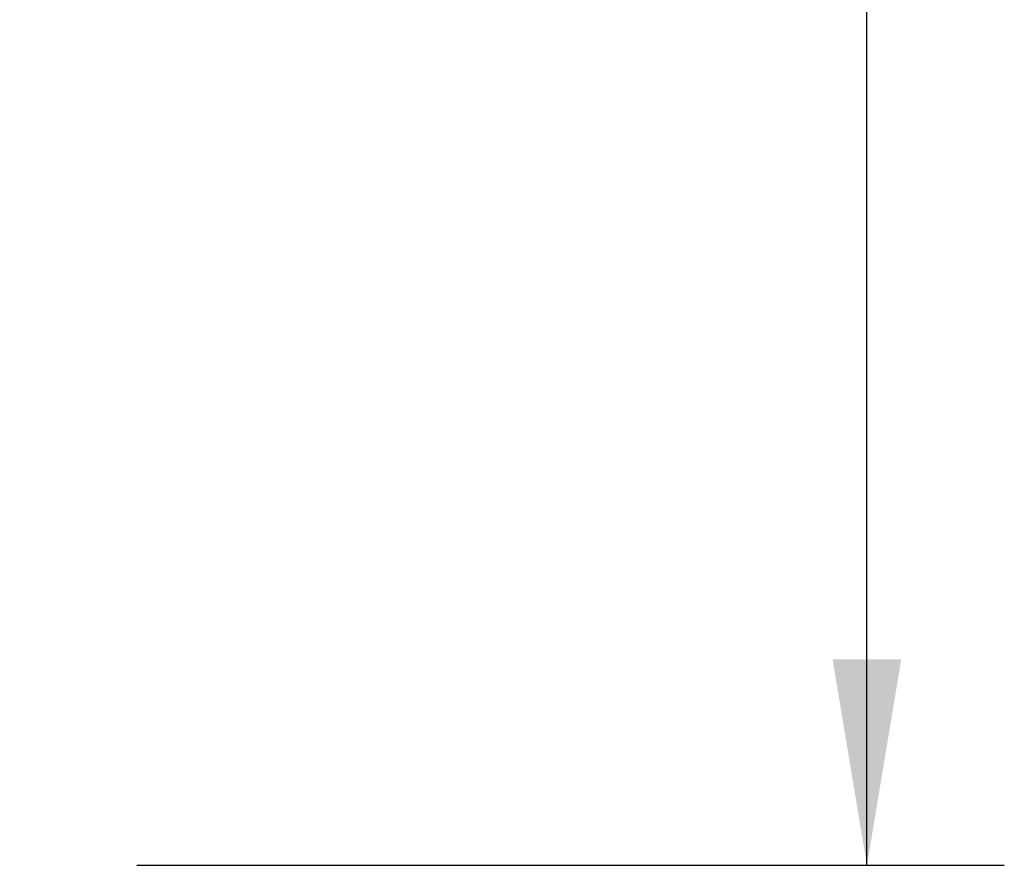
# Model space of a CAD drawing. Header units: millimetres. Extents: x 0 to 420, y 0 to 297.
# Tile 54 of 71: x 329 to 343, y 166 to 179. Entities that reach past the tile are written whole.
import ezdxf

# ---------------------------------------------------------------- set-up
doc = ezdxf.new("R2010")
doc.units = ezdxf.units.MM
doc.layers.add('QUOTE', color=174, linetype='Continuous')
doc.styles.add('SLDTEXTSTYLE3', font='TXT', dxfattribs={"width": 0.75})
doc.dimstyles.new('SLDDIMSTYLE0', dxfattribs={"dimtxt": 3, "dimasz": 3, "dimexe": 0, "dimexo": 0.0625, "dimgap": 0.75, "dimtad": 1, "dimlfac": 9.583032, "dimrnd": 1e-09, "dimzin": 12, "dimdsep": 46, "dimtxsty": 'SLDTEXTSTYLE3', "dimsah": 1, "dimcen": 0.09, "dimadec": 0, "dimazin": 3, "dimtfac": 1, "dimtdec": 3, "dimtofl": 0, "dimtmove": 0, "dimatfit": 3, "dimfxl": 0, "dimfrac": 2, "dimtolj": 1, "dimtzin": 12, "dimarcsym": 0})

# ---------------------------------------------------------------- blocks, each defined once
blk = doc.blocks.new('_D_2')
at = {"layer": 'QUOTE'}
for p, q in [((317.05, 261.146), (343.202, 261.146)), ((341.202, 166.28), (341.202, 261.146)), ((330.57, 166.28), (343.202, 166.28))]:
    blk.add_line(p, q, dxfattribs=at)
for points in [[(341.202, 261.146), (340.702, 258.146), (341.702, 258.146)], [(341.202, 166.28), (341.702, 169.28), (340.702, 169.28)]]:
    blk.add_solid(points, dxfattribs=at)
at = {"layer": 'QUOTE', "insert": (337.335, 208.725), "char_height": 3, "attachment_point": 1, "rotation": 90, "style": 'SLDTEXTSTYLE3'}
blk.add_mtext('909,1', dxfattribs=at)

msp = doc.modelspace()

# ---------------------------------------------------------------- dimensions: what is measured, and where the dimension line sits
at = {"layer": 'QUOTE'}
dim = msp.add_linear_dim(base=(341.202, 261.1457), p1=(328.5704, 166.2801), p2=(315.0504, 261.1457), angle=90, dimstyle='SLDDIMSTYLE0', dxfattribs=at)
dim.commit()
dim.dimension.update_dxf_attribs({"geometry": '_D_2', "text_midpoint": (341.202, 213.7129), "dimtype": 160})

doc.saveas('drawing.dxf')
